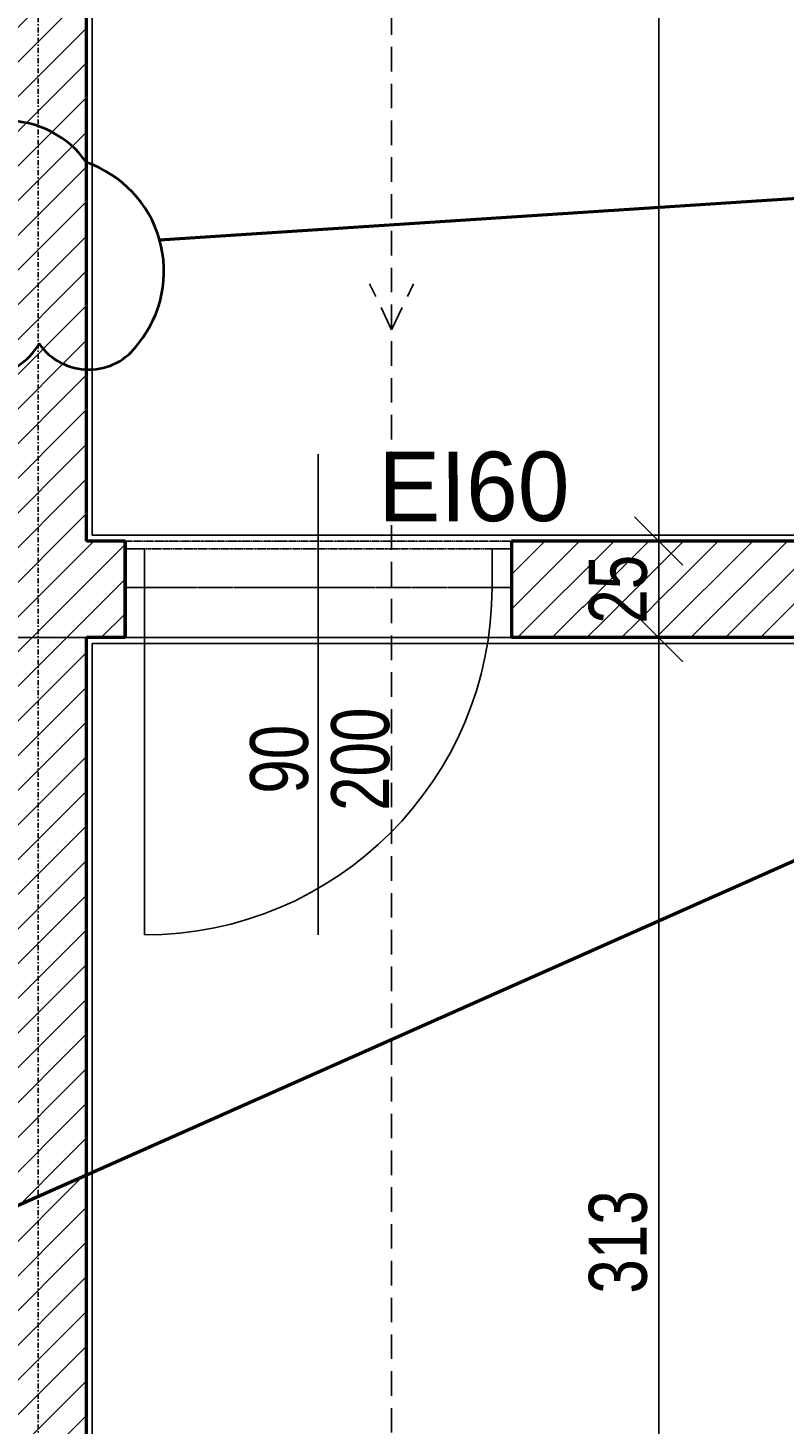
# Model space of a CAD drawing. Header units: centimetres. Extents: x 0 to 55409, y -2708 to 14680.
# Tile 65 of 215: x 32269 to 32465, y 4713 to 5074. Entities that reach past the tile are written whole.
import ezdxf
from ezdxf.enums import TextEntityAlignment as Align

# ---------------------------------------------------------------- set-up
doc = ezdxf.new("R2010")
doc.units = ezdxf.units.CM
doc.header["$LTSCALE"] = 0.01
for name, pattern in [('DASHDOT', [25.4, 12.7, -6.35, 0, -6.35]), ('DASHED2', [9.525, 6.35, -3.175]), ('DIVIDE', [31.75, 12.7, -6.35, 0, -6.35, 0, -6.35]), ('DOT', [6.35, 0, -6.35])]:
    doc.linetypes.add(name, pattern=pattern)
for name, color, linetype in [('A-Elewacje_wypełnienia', 7, 'Continuous'), ('CKDOOR_FRAMUGI_RAM', 5, 'Continuous'), ('CKDRZWI_', 7, 'Continuous'), ('CKDRZWI_NAD', 1, 'DIVIDE'), ('CKDRZWI_OPIS', 3, 'Continuous'), ('CKDRZWI_OS', 1, 'Continuous'), ('CKIZOLACJE', 2, 'Continuous'), ('CKSCIANY_NAD', 7, 'DIVIDE'), ('CKSIATKA', 7, 'DASHDOT'), ('CKWYMIAR', 3, 'Continuous'), ('p.poz.', 240, 'Continuous')]:
    doc.layers.add(name, color=color, linetype=linetype)
doc.layers.add('CKDRZWI_POM', color=7, linetype='DOT', plot=False)
doc.layers.add('CKPOM_POWIERZ', color=1, linetype='Continuous', plot=False)
doc.layers.add('CKREWIZJA', color=1, linetype='Continuous', lineweight=50)
doc.layers.add('CKSCIANY_PRZEKR', color=6, linetype='Continuous', lineweight=50)
doc.layers.add('REV', color=20, linetype='Continuous', lineweight=40, plot=False)
doc.styles.get("Standard").update_dxf_attribs({"font": 'ic-simplex.shx', "width": 0.8})
doc.styles.add('WS_ARIAL', font='ReemKufi-Regular.ttf', dxfattribs={"height": 12})
doc.dimstyles.new('Kopia2 CADKON cm', dxfattribs={"dimscale": 5, "dimtxt": 3, "dimasz": 2.5, "dimexe": 1.8, "dimexo": 5, "dimgap": 0.6, "dimtad": 1, "dimrnd": 0.5, "dimtxsty": 'Standard', "dimblk1": 'OBLIQUE', "dimblk2": 'OBLIQUE', "dimsah": 1, "dimcen": 2.5, "dimadec": 1, "dimazin": 2, "dimtfac": 1, "dimtix": 1, "dimtmove": 2, "dimatfit": 3, "dimldrblk": 'OPEN30', "dimfxl": 2, "dimfxlon": 1, "dimtfill": 1, "dimtolj": 1, "dimarcsym": 0})

# ---------------------------------------------------------------- blocks, each defined once
blk = doc.blocks.new('_OBLIQUE')
at = {"color": 0, "linetype": 'ByBlock'}
blk.add_line((-0.5, -0.5), (0.5, 0.5), dxfattribs=at)
blk = doc.blocks.new('*D326')
at = {"layer": 'CKWYMIAR', "color": 0, "lineweight": -2}
for p, q in [((32442.4, 4916.25), (32423.4, 4916.25)), ((32432.4, 4603.25), (32432.4, 4916.25)), ((32442.4, 4603.25), (32423.4, 4603.25))]:
    blk.add_line(p, q, dxfattribs=at)
at = {"layer": 'CKWYMIAR', "color": 0, "lineweight": -2, "xscale": 12.5, "yscale": 12.5, "zscale": 12.5}
for p, rotation in [((32432.4, 4916.25), 90), ((32432.4, 4603.25), 270)]:
    blk.add_blockref('_OBLIQUE', p, dxfattribs=dict(at, rotation=rotation))
at = {"layer": 'CKWYMIAR', "color": 0, "lineweight": -3, "insert": (32421.9, 4759.75), "char_height": 15, "attachment_point": 5, "rotation": 90, "bg_fill": 3, "box_fill_scale": 1.1, "bg_fill_color": 256, "bg_fill_true_color": 13158600, "bg_fill_transparency": 0}
blk.add_mtext('\\A1;313', dxfattribs=at)
blk = doc.blocks.new('_Open30')
at = {"color": 0, "linetype": 'ByBlock', "lineweight": -2}
for p, q in [((-1, 0.268), (0, 0)), ((0, 0), (-1, -0.268)), ((0, 0), (-1, 0))]:
    blk.add_line(p, q, dxfattribs=at)
blk = doc.blocks.new('*D327')
at = {"layer": 'CKWYMIAR', "color": 0, "lineweight": -2}
for p, q in [((32422.4, 4941.25), (32441.4, 4941.25)), ((32432.4, 4916.25), (32432.4, 4941.25)), ((32442.4, 4916.25), (32423.4, 4916.25))]:
    blk.add_line(p, q, dxfattribs=at)
at = {"layer": 'CKWYMIAR', "color": 0, "lineweight": -2, "xscale": 12.5, "yscale": 12.5, "zscale": 12.5}
for p, rotation in [((32432.4, 4941.25), 270), ((32432.4, 4916.25), 90)]:
    blk.add_blockref('_OBLIQUE', p, dxfattribs=dict(at, rotation=rotation))
at = {"layer": 'CKWYMIAR', "color": 0, "lineweight": -3, "insert": (32421.9, 4928.75), "char_height": 15, "attachment_point": 5, "rotation": 90, "bg_fill": 3, "box_fill_scale": 1.1, "bg_fill_color": 256, "bg_fill_true_color": 13158600, "bg_fill_transparency": 0}
blk.add_mtext('\\A1;25', dxfattribs=at)
blk = doc.blocks.new('*D328')
at = {"layer": 'CKWYMIAR', "color": 0, "lineweight": -2}
for p, q in [((32422.4, 5742.6), (32441.4, 5742.6)), ((32432.4, 4941.25), (32432.4, 5742.6)), ((32422.4, 4941.25), (32441.4, 4941.25))]:
    blk.add_line(p, q, dxfattribs=at)
at = {"layer": 'CKWYMIAR', "color": 0, "lineweight": -2, "xscale": 12.5, "yscale": 12.5, "zscale": 12.5}
for p, rotation in [((32432.4, 5742.6), 90), ((32432.4, 4941.25), 270)]:
    blk.add_blockref('_OBLIQUE', p, dxfattribs=dict(at, rotation=rotation))
at = {"layer": 'CKWYMIAR', "color": 0, "lineweight": -3, "insert": (32420.48, 5341.93), "char_height": 15, "attachment_point": 5, "rotation": 90, "bg_fill": 3, "box_fill_scale": 1.1, "bg_fill_color": 256, "bg_fill_true_color": 13158600, "bg_fill_transparency": 0}
blk.add_mtext('\\A1;801,5', dxfattribs=at)
blk = doc.blocks.new('A$7E8A383135198')
at = {"layer": 'CKSIATKA', "ltscale": 10}
blk.add_line((2732.5, 268.18), (2732.5, -1847.53), dxfattribs=at)

msp = doc.modelspace()

# ---------------------------------------------------------------- linework, layer by layer
at = {"layer": 'CKDOOR_FRAMUGI_RAM'}
for p, q in [((32299.236, 4939.252), (32294.236, 4939.252)), ((32294.236, 4939.252), (32294.236, 4929.252)), ((32299.236, 4929.252), (32299.236, 4939.252)), ((32389.236, 4929.252), (32389.236, 4939.252)), ((32389.236, 4939.252), (32394.236, 4939.252)), ((32394.236, 4939.252), (32394.236, 4929.252)), ((32294.236, 4929.252), (32299.236, 4929.252)), ((32394.236, 4929.252), (32389.236, 4929.252))]:
    msp.add_line(p, q, dxfattribs=at)
at = {"layer": 'CKDRZWI_'}
msp.add_line((32299.236, 4929.252), (32299.236, 4839.252), dxfattribs=at)
msp.add_arc((32299.236, 4929.252), 90, 270, 0, dxfattribs=at)
at = {"layer": 'CKDRZWI_NAD'}
for p, q in [((32299.236, 4939.252), (32389.236, 4939.252)), ((32299.236, 4929.252), (32389.236, 4929.252))]:
    msp.add_line(p, q, dxfattribs=at)
at = {"layer": 'CKDRZWI_POM'}
msp.add_line((32294.236, 4929.252), (32394.236, 4929.252), dxfattribs=at)
at = {"layer": 'CKPOM_POWIERZ'}
msp.add_lwpolyline([(32285.736, 4914.752), (32674.736, 4914.752), (32674.736, 4604.752), (32285.736, 4604.752)], close=True, dxfattribs=at)
at = {"layer": 'CKSCIANY_NAD'}
for p, q in [((32294.236, 4941.252), (32394.236, 4941.252)), ((32294.236, 4916.252), (32394.236, 4916.252))]:
    msp.add_line(p, q, dxfattribs=at)
at = {"layer": 'CKSCIANY_PRZEKR'}
for p, q in [((32284.236, 4941.252), (32284.236, 5463.104)), ((32294.236, 4941.252), (32284.236, 4941.252)), ((32294.236, 4916.252), (32294.236, 4941.252)), ((32294.236, 4941.252), (32294.236, 4916.252)), ((32676.236, 4941.252), (32394.236, 4941.252)), ((32394.236, 4941.252), (32394.236, 4916.252)), ((32284.236, 4703.252), (32284.236, 4916.252)), ((32294.236, 4916.252), (32284.236, 4916.252)), ((32676.236, 4916.252), (32394.236, 4916.252))]:
    msp.add_line(p, q, dxfattribs=at)

# ---------------------------------------------------------------- texts
at = {"layer": 'CKDRZWI_OPIS', "width": 0.8}
msp.add_text('200', height=15, rotation=90, dxfattribs=at).set_placement((32347.598, 4884.747), align=Align.TOP_CENTER)
msp.add_text('90', height=15, rotation=90, dxfattribs=at).set_placement((32341.598, 4884.747), align=Align.CENTER)

# ---------------------------------------------------------------- next in the draw order: dimensions: what is measured, and where the dimension line sits
at = {"layer": 'CKWYMIAR', "lineweight": -3}
dim = msp.add_linear_dim(base=(32432.402, 5742.604), p1=(32394.236, 4941.252), p2=(32302.118, 5742.604), angle=90, dimstyle='Kopia2 CADKON cm', override={"dimtxt": 3, "dimfxl": 2, "dimfxlon": 1, "dimtfill": 1, "dimtfillclr": 0}, dxfattribs=at)
dim.commit()
dim.dimension.update_dxf_attribs({"geometry": '*D328', "text_midpoint": (32420.477, 5341.928)})

# ---------------------------------------------------------------- next in the draw order: linework, layer by layer
at = {"layer": 'CKDRZWI_OS'}
msp.add_line((32344.236, 4963.743), (32344.236, 4839.252), dxfattribs=at)
at = {"layer": 'CKREWIZJA'}
msp.add_lwpolyline([(32303.152, 5019.271), (32920.132, 5059.533), (33071.345, 5059.533)], dxfattribs=at)
at = {"layer": 'p.poz.', "linetype": 'DASHED2', "lineweight": 25, "ltscale": 100}
for points in [[(32259.236, 4505.752), (32190.218, 4505.208), (32190.218, 4653.252), (32363.236, 4653.252), (32363.236, 5548.354), (31809.236, 5548.354)], [(32363.236, 4995.973), (32357.544, 5007.861)], [(32363.236, 4995.973), (32368.901, 5007.874)]]:
    msp.add_lwpolyline(points, dxfattribs=at)
at = {"layer": 'REV'}
msp.add_lwpolyline([(32244.924, 4990.114, 0.5206), (32272.006, 4992.31, 0.5206), (32297.624, 4992.31, 0.5206), (32284.236, 5039.263, 0.5206), (32242.729, 5039.263, 0.5206)], format="xyb", dxfattribs=at)

# ---------------------------------------------------------------- next in the draw order: dimensions: what is measured, and where the dimension line sits
at = {"layer": 'CKWYMIAR', "lineweight": -3}
dim = msp.add_linear_dim(base=(32432.402, 4941.252), p1=(32676.236, 4916.252), p2=(32394.236, 4941.252), angle=90, dimstyle='Kopia2 CADKON cm', override={"dimtxt": 3, "dimfxl": 2, "dimfxlon": 1, "dimtfill": 1, "dimtfillclr": 0}, dxfattribs=at)
dim.commit()
dim.dimension.update_dxf_attribs({"geometry": '*D327', "text_midpoint": (32421.902, 4928.752)})

# ---------------------------------------------------------------- next in the draw order: linework, layer by layer
at = {"layer": 'CKPOM_POWIERZ'}
msp.add_lwpolyline([(32285.736, 5464.604), (31810.736, 5464.604), (31810.736, 5741.104), (32674.736, 5741.104), (32674.736, 4942.752), (32285.736, 4942.752)], close=True, dxfattribs=at)

# ---------------------------------------------------------------- next in the draw order: texts
at = {"layer": 'p.poz.', "color": 1, "true_color": 0xff1a1a, "style": 'WS_ARIAL'}
msp.add_text('EI60', height=18, rotation=0.06719, dxfattribs=at).set_placement((32359.788, 4946.349))

# ---------------------------------------------------------------- next in the draw order: dimensions: what is measured, and where the dimension line sits
at = {"layer": 'CKWYMIAR', "lineweight": -3}
dim = msp.add_linear_dim(base=(32432.402, 4916.252), p1=(32676.236, 4603.252), p2=(32676.236, 4916.252), angle=90, dimstyle='Kopia2 CADKON cm', override={"dimtxt": 3, "dimfxl": 2, "dimfxlon": 1, "dimtfill": 1, "dimtfillclr": 0}, dxfattribs=at)
dim.commit()
dim.dimension.update_dxf_attribs({"geometry": '*D326', "text_midpoint": (32421.902, 4759.752)})

# ---------------------------------------------------------------- next in the draw order: hatches: boundary and pattern name
at = {"layer": 'A-Elewacje_wypełnienia', "lineweight": 5}
h = msp.add_hatch(dxfattribs=at)
h.set_pattern_fill('ANSI31', color=256, scale=2, style=0)
h.paths.add_polyline_path([(31784.236, 5767.604), (31784.236, 4418.252), (31809.236, 4418.252), (31986.236, 4418.252), (32284.236, 4418.252), (32284.236, 4453.252), (32259.236, 4453.252), (32259.236, 4443.252), (32209.236, 4443.252), (32209.236, 4443.252), (32159.236, 4443.252), (32159.236, 4443.252), (31809.236, 4443.252), (31809.236, 4711.252), (31809.236, 4723.252), (31809.236, 5013.104), (32129.236, 5013.104), (32129.236, 5025.104), (31809.236, 5025.104), (31809.236, 5438.104), (31809.236, 5463.104), (31809.236, 5742.604), (32676.236, 5742.604), (32676.236, 4578.252), (32701.236, 4578.252), (32701.236, 4603.252), (32701.236, 5767.604)])
h.paths.add_polyline_path([(31809.236, 5463.104), (31809.236, 5438.104), (32259.236, 5438.104), (32259.236, 5025.104), (32229.236, 5025.104), (32229.236, 5013.104), (32259.236, 5013.104), (32259.236, 4723.252), (32229.236, 4723.252), (32229.236, 4711.252), (32259.236, 4711.252), (32259.236, 4703.252), (32284.236, 4703.252), (32284.236, 4916.252), (32294.236, 4916.252), (32294.236, 4941.252), (32284.236, 4941.252), (32284.236, 5463.104)])
h.paths.add_polyline_path([(32031.236, 4711.252), (32129.236, 4711.252), (32129.236, 4723.252), (31809.236, 4723.252), (31809.236, 4711.252)])
h.paths.add_polyline_path([(32394.236, 4916.252), (32676.236, 4916.252), (32676.236, 4941.252), (32394.236, 4941.252)])
h.paths.add_polyline_path([(32031.236, 4543.252), (32031.236, 4711.252), (32019.236, 4711.252), (32019.236, 4543.252)])

# ---------------------------------------------------------------- next in the draw order: linework, layer by layer
at = {"layer": 'CKIZOLACJE'}
msp.add_lwpolyline([(32259.236, 4916.252), (32259.236, 5438.104), (31809.236, 5438.104), (31809.236, 5742.604), (32676.236, 5742.604), (32676.236, 4916.252), (32259.236, 4916.252)], dxfattribs=at)
at = {"layer": 'CKREWIZJA'}
msp.add_lwpolyline([(32257.736, 4765.4), (32920.132, 5059.533), (33071.345, 5059.533)], dxfattribs=at)
at = {"layer": 'p.poz.'}
msp.add_lwpolyline([(31809.236, 4443.252), (31809.236, 5438.104), (32259.236, 5438.104), (32259.236, 4916.252), (32676.236, 4916.252), (32676.236, 4603.252), (32259.236, 4603.252), (32259.236, 4443.252), (31809.236, 4443.252)], dxfattribs=at)

# ---------------------------------------------------------------- next in the draw order: block references
at = {"layer": 'CKIZOLACJE'}
msp.add_blockref('A$7E8A383135198', (29539.236, 5777.537), dxfattribs=at)

doc.saveas('drawing.dxf')
